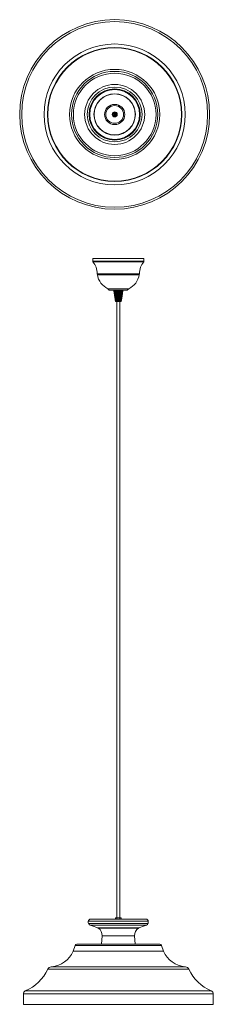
# Model space of a CAD drawing. Header units: millimetres. Extents: x -124 to 181, y -1372 to 186.
import ezdxf

# ---------------------------------------------------------------- set-up
doc = ezdxf.new("R2010")
doc.units = ezdxf.units.MM

msp = doc.modelspace()

# ---------------------------------------------------------------- linework, layer by layer
at = {"color": 7, "linetype": 'Continuous', "lineweight": 15}
for p, q in [((-9, -192.1), (-9, -196.7)), ((-9, -192.1), (72, -192.1)), ((72, -196.7), (72, -192.1)), ((-1.7, -218), (64.6, -218)), ((15, -240.1), (17.2, -242.1)), ((15, -240.1), (47.9, -240.1)), ((17.2, -242.1), (45.7, -242.1)), ((28.9, -260.1), (27.3, -242.1)), ((29.3, -260.1), (27.8, -242.1)), ((29.6, -260.1), (28.4, -242.1)), ((30, -260.1), (29.1, -242.1)), ((30.4, -260.1), (29.7, -242.1)), ((29.8, -242.1), (30.5, -260.1)), ((30.8, -260.1), (30.4, -242.1)), ((30.5, -242.1), (30.9, -260.1)), ((31.2, -260.1), (31, -242.1)), ((31.1, -242.1), (31.3, -260.1)), ((31.6, -260.1), (31.7, -242.1)), ((31.8, -242.1), (31.7, -260.1)), ((32, -260.1), (32.4, -242.1)), ((32.5, -242.1), (32.1, -260.1)), ((33.2, -242.1), (32.5, -260.1)), ((33.8, -242.1), (32.9, -260.1)), ((34.4, -242.1), (33.3, -260.1)), ((35, -242.1), (33.6, -260.1)), ((35.6, -242.1), (34, -260.1)), ((45.7, -242.1), (47.9, -240.1)), ((27.1, -260.1), (27.1, -260.1)), ((27.1, -260.1), (27.1, -260.1)), ((27.3, -260.1), (27.2, -260.1)), ((27.2, -260.1), (27.2, -260.1)), ((27.3, -260.1), (27.5, -260.1)), ((27.5, -260.1), (27.8, -260.1)), ((27.8, -260.1), (28, -260.1)), ((28, -260.1), (28.3, -260.1)), ((28.3, -260.1), (28.6, -260.1)), ((28.6, -260.1), (28.9, -260.1)), ((29, -260.1), (29, -1235.7)), ((29, -260.1), (29.3, -260.1)), ((29.3, -260.1), (29.7, -260.1)), ((29.7, -260.1), (32.8, -260.1)), ((32.8, -260.1), (33.2, -260.1)), ((33.2, -260.1), (33.6, -260.1)), ((33.6, -260.1), (34, -260.1)), ((33.9, -1235.7), (33.9, -260.1)), ((34, -260.1), (34.3, -260.1)), ((34.3, -260.1), (34.6, -260.1)), ((34.6, -260.1), (34.9, -260.1)), ((34.9, -260.1), (35.2, -260.1)), ((35.2, -260.1), (35.4, -260.1)), ((35.4, -260.1), (35.6, -260.1)), ((35.6, -260.1), (35.7, -260.1)), ((35.7, -260.1), (35.8, -260.1)), ((35.8, -260.1), (35.9, -260.1)), ((35.9, -260.1), (35.9, -260.1)), ((36, -260.1), (37.5, -250.4)), ((36, -260.1), (36.6, -256.1)), ((-11.9, -1237.5), (74.9, -1237.5)), ((27.5, -1235.7), (26.9, -1236.1)), ((26.9, -1236.1), (28, -1235.7)), ((26.9, -1236.1), (26.9, -1237.5)), ((27.5, -1235.7), (35.5, -1235.7)), ((29.2, -1236.1), (29.2, -1237.5)), ((33.8, -1236.1), (34.9, -1235.7)), ((33.8, -1236.1), (33.8, -1237.5)), ((36.1, -1236.1), (35.5, -1235.7)), ((36.1, -1236.1), (36.1, -1237.5)), ((-33.9, -1277.5), (96.8, -1277.5)), ((5.8, -1264.1), (5, -1277.5)), ((58, -1277.5), (57.1, -1264.1)), ((-36.7, -1279.5), (-39.8, -1288.6)), ((102.7, -1288.6), (-39.8, -1288.6)), ((102.7, -1288.6), (99.7, -1279.5)), ((137.5, -1313.2), (-74.5, -1313.2)), ((-118.5, -1355.9), (-118.5, -1372.5)), ((181.5, -1372.5), (181.5, -1355.9)), ((181.5, -1372.5), (-118.5, -1372.5))]:
    msp.add_line(p, q, dxfattribs=at)
at = {"color": 8, "linetype": 'Continuous', "lineweight": 15}
for p, q in [((-9, -196.7), (72, -196.7)), ((-8.8, -197.4), (71.7, -197.4)), ((-2.1, -216.3), (65.1, -216.3)), ((28, -254.3), (26.8, -242.1)), ((-15.9, -1241.1), (78.9, -1241.1)), ((-15.7, -1244.4), (78.6, -1244.4)), ((-13, -1247.3), (75.9, -1247.3)), ((-0.9, -1251.6), (63.8, -1251.6)), ((-0.2, -1252), (63.1, -1252)), ((5.8, -1264.1), (57.1, -1264.1)), ((99.7, -1279.5), (-36.7, -1279.5)), ((143, -1316.7), (-80, -1316.7)), ((-115.5, -1351.3), (178.4, -1351.3)), ((181.5, -1355.9), (-118.5, -1355.9))]:
    msp.add_line(p, q, dxfattribs=at)
at = {"color": 7, "linetype": 'Continuous', "lineweight": 15, "flags": 128}
for points in [[(24.2, -242.1), (24.8, -246.1), (27, -260.1)], [(24.2, -242.1), (24.2, -242.2), (24.3, -242.6), (24.5, -244.2), (25.5, -250.5), (27, -260.1)], [(27, -260.1), (27, -260), (26.9, -259.6), (26.7, -258), (25.7, -251.7), (24.2, -242.1)], [(24.2, -242.1), (24.2, -242.2), (24.3, -242.6), (24.5, -244.2), (25.5, -250.5), (27, -260.1)], [(24.3, -242.1), (24.9, -246.1), (27.1, -260.1)], [(24.3, -242.1), (24.3, -242.2), (24.4, -242.6), (24.6, -244.2), (25.6, -250.5), (27.1, -260.1)], [(24.3, -242.1), (26.5, -256.6), (27.1, -260.1)], [(27, -260.1), (27, -260), (27, -259.6), (26.7, -258), (25.7, -251.7), (24.3, -242.1)], [(27.1, -260.1), (27.1, -260), (27, -259.6), (26.8, -258), (25.9, -251.7), (24.4, -242.1)], [(24.5, -242.1), (25.1, -246.1), (27.2, -260.1)], [(24.5, -242.1), (24.5, -242.2), (24.6, -242.6), (24.8, -244.2), (25.8, -250.5), (27.2, -260.1)], [(24.5, -242.1), (26.6, -256.6), (27.2, -260.1)], [(27.2, -260.1), (27.2, -260), (27.2, -259.6), (26.9, -258), (26, -251.7), (24.6, -242.1)], [(24.7, -242.1), (25.3, -246.1), (27.3, -260.1)], [(24.7, -242.1), (24.8, -242.2), (24.8, -242.6), (25, -244.2), (26, -250.5), (27.3, -260.1)], [(24.7, -242.1), (26.8, -256.6), (27.3, -260.1)], [(27.4, -260.1), (27.4, -260), (27.3, -259.6), (27.1, -258), (26.2, -251.7), (24.9, -242.1)], [(25, -242.1), (25.6, -246.1), (27.5, -260.1)], [(25, -242.1), (25, -242.2), (25.1, -242.6), (25.3, -244.2), (26.2, -250.5), (27.5, -260.1)], [(25, -242.1), (27, -256.6), (27.5, -260.1)], [(27.6, -260.1), (27.6, -260), (27.5, -259.6), (27.3, -258), (26.5, -251.7), (25.2, -242.1)], [(25.3, -242.1), (27.2, -256.6), (27.7, -260.1)], [(25.4, -242.1), (25.9, -246.1), (27.8, -260.1)], [(25.4, -242.1), (25.4, -242.2), (25.5, -242.6), (25.7, -244.2), (26.5, -250.5), (27.8, -260.1)], [(27.8, -260.1), (27.8, -260), (27.8, -259.6), (27.6, -258), (26.8, -251.7), (25.6, -242.1)], [(25.7, -242.1), (27.5, -256.6), (27.9, -260.1)], [(25.8, -242.1), (26.3, -246.1), (28, -260.1)], [(25.8, -242.1), (25.8, -242.2), (25.9, -242.6), (26.1, -244.2), (26.8, -250.5), (28, -260.1)], [(28.1, -260.1), (28.1, -260), (28.1, -259.6), (27.9, -258), (27.2, -251.7), (26.1, -242.1)], [(26.1, -242.1), (27.8, -256.6), (28.2, -260.1)], [(26.3, -242.1), (26.7, -246.1), (28.3, -260.1)], [(26.3, -242.1), (26.3, -242.2), (26.3, -242.6), (26.5, -244.2), (27.2, -250.5), (28.3, -260.1)], [(28.4, -260.1), (28.4, -260), (28.4, -259.6), (28.2, -258), (27.5, -251.7), (26.6, -242.1)], [(26.6, -242.1), (28.1, -256.6), (28.5, -260.1)], [(26.8, -242.1), (27.2, -246.1), (28.6, -260.1)], [(26.8, -242.1), (26.8, -242.2), (26.8, -242.6), (27, -244.2), (27.6, -250.5), (28.6, -260.1)], [(28.7, -260.1), (28.7, -260), (28.7, -259.6), (28.5, -258), (28, -251.7), (27.1, -242.1)], [(27.2, -242.1), (28.5, -256.6), (28.8, -260.1)], [(27.3, -242.1), (27.7, -246.1), (29, -260.1)], [(27.3, -242.1), (27.3, -242.2), (27.4, -242.6), (27.5, -244.2), (28.1, -250.5), (29, -260.1)], [(29.1, -260.1), (29.1, -260), (29, -259.6), (28.9, -258), (28.4, -251.7), (27.7, -242.1)], [(27.7, -242.1), (28.9, -256.6), (29.1, -260.1)], [(27.9, -242.1), (28.2, -246.1), (29.3, -260.1)], [(27.9, -242.1), (27.9, -242.2), (28, -242.6), (28.1, -244.2), (28.6, -250.5), (29.3, -260.1)], [(29.5, -260.1), (29.5, -260), (29.4, -259.6), (29.3, -258), (28.9, -251.7), (28.3, -242.1)], [(28.3, -242.1), (29.3, -256.6), (29.5, -260.1)], [(28.5, -242.1), (28.8, -246.1), (29.7, -260.1)], [(28.5, -242.1), (28.5, -242.2), (28.6, -242.6), (28.7, -244.2), (29.1, -250.5), (29.7, -260.1)], [(29.8, -260.1), (29.8, -260), (29.8, -259.6), (29.7, -258), (29.4, -251.7), (28.9, -242.1)], [(29, -242.1), (29.7, -256.6), (29.9, -260.1)], [(29.2, -242.1), (29.2, -242.2), (29.2, -242.6), (29.3, -244.2), (29.6, -250.5), (30.1, -260.1)], [(30.1, -260.1), (29.6, -251.2), (29.6, -251.1), (29.2, -242.1)], [(30.3, -260.1), (30.3, -260), (30.2, -259.6), (30.2, -258), (29.9, -251.7), (29.6, -242.1)], [(29.6, -242.1), (30.2, -256.6), (30.3, -260.1)], [(30.5, -260.1), (30.2, -251.2), (30.2, -251.1), (29.8, -242.1)], [(29.9, -242.1), (29.9, -242.2), (29.9, -242.6), (29.9, -244.2), (30.2, -250.5), (30.5, -260.1)], [(30.7, -260.1), (30.7, -260), (30.7, -259.6), (30.6, -258), (30.5, -251.7), (30.3, -242.1)], [(30.3, -242.1), (30.6, -256.6), (30.7, -260.1)], [(30.5, -242.1), (30.5, -242.2), (30.6, -242.6), (30.6, -244.2), (30.7, -250.5), (31, -260.1)], [(30.9, -260.1), (30.7, -251.2), (30.7, -251.1), (30.5, -242.1)], [(31.1, -260.1), (31.1, -260), (31.1, -259.6), (31.1, -258), (31, -251.7), (30.9, -242.1)], [(31, -242.1), (31.1, -256.6), (31.1, -260.1)], [(31.2, -242.1), (31.2, -242.2), (31.2, -242.6), (31.3, -244.2), (31.3, -250.5), (31.4, -260.1)], [(31.3, -260.1), (31.3, -251.2), (31.3, -251.1), (31.2, -242.1)], [(31.5, -260.1), (31.5, -260), (31.5, -259.6), (31.5, -258), (31.6, -251.7), (31.6, -242.1)], [(31.7, -242.1), (31.6, -256.6), (31.6, -260.1)], [(31.9, -242.1), (31.9, -242.2), (31.9, -242.6), (31.9, -244.2), (31.9, -250.5), (31.8, -260.1)], [(31.8, -260.1), (31.8, -251.2), (31.8, -251.1), (31.9, -242.1)], [(32, -260.1), (32, -260), (32, -259.6), (32, -258), (32.1, -251.7), (32.3, -242.1)], [(32.4, -242.1), (32.1, -256.6), (32, -260.1)], [(32.6, -242.1), (32.6, -242.2), (32.6, -242.6), (32.6, -244.2), (32.4, -250.5), (32.2, -260.1)], [(32.2, -260.1), (32.4, -251.2), (32.4, -251.1), (32.6, -242.1)], [(32.4, -260.1), (32.4, -260), (32.4, -259.6), (32.5, -258), (32.7, -251.7), (33, -242.1)], [(33.1, -242.1), (32.5, -256.6), (32.4, -260.1)], [(32.6, -260.1), (32.9, -251.2), (32.9, -251.1), (33.2, -242.1)], [(33.3, -242.1), (33.3, -242.2), (33.3, -242.6), (33.2, -244.2), (33, -250.5), (32.7, -260.1)], [(32.8, -260.1), (33.3, -250.4), (33.7, -242.1)], [(32.8, -260.1), (32.8, -260), (32.8, -259.6), (32.9, -258), (33.2, -251.7), (33.7, -242.1)], [(33, -260.1), (33.5, -251.2), (33.5, -251.1), (33.9, -242.1)], [(34, -242.1), (34, -242.2), (33.9, -242.6), (33.9, -244.2), (33.5, -250.5), (33.1, -260.1)], [(33.2, -260.1), (33.8, -250.4), (34.4, -242.1)], [(33.2, -260.1), (33.2, -260), (33.2, -259.6), (33.3, -258), (33.7, -251.7), (34.3, -242.1)], [(33.4, -260.1), (34, -251.2), (34, -251.1), (34.5, -242.1)], [(34.6, -242.1), (34.6, -242.2), (34.6, -242.6), (34.5, -244.2), (34.1, -250.5), (33.5, -260.1)], [(33.6, -260.1), (34.4, -250.4), (35, -242.1)], [(33.6, -260.1), (33.6, -260), (33.6, -259.6), (33.7, -258), (34.2, -251.7), (35, -242.1)], [(35.2, -242.1), (35.2, -242.2), (35.2, -242.6), (35.1, -244.2), (34.6, -250.5), (33.8, -260.1)], [(33.8, -260.1), (34.5, -251.2), (34.5, -251.1), (35.2, -242.1)], [(33.9, -260.1), (34, -260), (34, -259.6), (34.1, -258), (34.7, -251.7), (35.6, -242.1)], [(34, -260.1), (34.8, -250.4), (35.6, -242.1)], [(34.1, -260.1), (34.9, -251.2), (34.9, -251.1), (35.7, -242.1)], [(35.8, -242.1), (35.8, -242.2), (35.8, -242.6), (35.6, -244.2), (35, -250.5), (34.2, -260.1)], [(34.3, -260.1), (35.3, -250.4), (36.1, -242.1)], [(34.3, -260.1), (34.3, -260), (34.3, -259.6), (34.5, -258), (35.1, -251.7), (36.1, -242.1)], [(36.3, -242.1), (36.3, -242.2), (36.3, -242.6), (36.1, -244.2), (35.5, -250.5), (34.5, -260.1)], [(34.5, -260.1), (35.4, -251.2), (35.4, -251.1), (36.3, -242.1)], [(34.6, -260.1), (35.7, -250.4), (36.6, -242.1)], [(34.6, -260.1), (34.6, -260), (34.7, -259.6), (34.8, -258), (35.6, -251.7), (36.6, -242.1)], [(36.8, -242.1), (36.8, -242.2), (36.8, -242.6), (36.6, -244.2), (35.9, -250.5), (34.8, -260.1)], [(34.8, -260.1), (35.8, -251.2), (35.8, -251.1), (36.8, -242.1)], [(34.9, -260.1), (36.1, -250.4), (37.1, -242.1)], [(34.9, -260.1), (34.9, -260), (35, -259.6), (35.2, -258), (35.9, -251.7), (37.1, -242.1)], [(35, -260.1), (36.1, -251.2), (36.1, -251.1), (37.2, -242.1)], [(37.3, -242.1), (37.3, -242.2), (37.2, -242.6), (37, -244.2), (36.3, -250.5), (35.1, -260.1)], [(35.2, -260.1), (36.4, -250.4), (37.5, -242.1)], [(35.2, -260.1), (35.2, -260), (35.2, -259.6), (35.4, -258), (36.3, -251.7), (37.5, -242.1)], [(37.7, -242.1), (37.7, -242.2), (37.6, -242.6), (37.4, -244.2), (36.6, -250.5), (35.3, -260.1)], [(35.3, -260.1), (36.4, -251.2), (36.4, -251.1), (37.6, -242.1)], [(35.4, -260.1), (36.7, -250.4), (37.9, -242.1)], [(35.4, -260.1), (35.4, -260), (35.5, -259.6), (35.7, -258), (36.6, -251.7), (37.9, -242.1)], [(38, -242.1), (38, -242.2), (37.9, -242.6), (37.7, -244.2), (36.9, -250.5), (35.5, -260.1)], [(35.5, -260.1), (36.7, -251.2), (36.7, -251.1), (38, -242.1)], [(35.6, -260.1), (37, -250.4), (38.2, -242.1)], [(35.6, -260.1), (35.6, -260), (35.7, -259.6), (35.9, -258), (36.8, -251.7), (38.2, -242.1)], [(35.7, -260.1), (37.2, -250.4), (38.4, -242.1)], [(38.3, -242.1), (38.3, -242.2), (38.2, -242.6), (38, -244.2), (37.1, -250.5), (35.7, -260.1)], [(35.7, -260.1), (36.9, -251.2), (36.9, -251.1), (38.2, -242.1)], [(35.7, -260.1), (35.8, -260), (35.8, -259.6), (36.1, -258), (37, -251.7), (38.4, -242.1)], [(35.8, -260.1), (37.1, -251.2), (37.1, -251.1), (38.5, -242.1)], [(38.5, -242.1), (38.5, -242.2), (38.4, -242.6), (38.2, -244.2), (37.3, -250.5), (35.8, -260.1)], [(35.9, -260.1), (37.3, -250.4), (38.6, -242.1)], [(35.9, -260.1), (37.4, -250.4), (38.7, -242.1)], [(35.9, -260.1), (35.9, -260), (35.9, -259.6), (36.2, -258), (37.1, -251.7), (38.6, -242.1)], [(35.9, -260.1), (37.2, -251.2), (37.2, -251.1), (38.6, -242.1)], [(38.7, -242.1), (38.6, -242.2), (38.6, -242.6), (38.3, -244.2), (37.4, -250.5), (35.9, -260.1)], [(35.9, -260.1), (36, -260), (36, -259.6), (36.3, -258), (37.2, -251.7), (38.7, -242.1)], [(38.8, -242.1), (38.7, -242.2), (38.7, -242.6), (38.4, -244.2), (37.5, -250.5), (36, -260.1)], [(36, -260.1), (36, -260), (36, -259.6), (36.3, -258), (37.3, -251.7), (38.8, -242.1)], [(38.8, -242.1), (38.8, -242.2), (38.7, -242.6), (38.5, -244.2), (37.5, -250.5), (36.6, -256.1)], [(28, -1235.7), (28.1, -1235.7), (29.2, -1236.1)], [(31.5, -1235.7), (30.8, -1235.7), (29.2, -1236.1)], [(33.8, -1236.1), (33.2, -1235.9), (31.5, -1235.7)], [(34.9, -1235.7), (35, -1235.7), (36.1, -1236.1)]]:
    msp.add_lwpolyline(points, dxfattribs=at)
at = {"color": 7, "linetype": 'Continuous', "lineweight": 15}
for centre, radius in [((25.7, 35.7), 150), ((25.7, 35.7), 146.9), ((25.7, 35.7), 111.5), ((25.7, 35.7), 106), ((25.7, 35.7), 105.4), ((25.7, 35.7), 71.3), ((25.7, 35.7), 68.2), ((25.7, 35.7), 65.3), ((25.7, 35.7), 47.4), ((25.7, 35.7), 47.4), ((25.7, 35.7), 43.4), ((25.7, 35.7), 40.5), ((25.7, 35.7), 39.7), ((25.7, 35.7), 39.7), ((25.7, 35.7), 39.4), ((25.7, 35.7), 32.7), ((25.7, 35.7), 32.4), ((25.7, 35.7), 16), ((25.7, 35.7), 14), ((25.7, 35.7), 4), ((25.7, 35.7), 3.49), ((25.7, 35.7), 2.5), ((25.7, 35.7), 2.45), ((25.7, 36.7), 0.99), ((25.7, 36.7), 1), ((25.7, 34.6), 0.99), ((25.7, 34.6), 1)]:
    msp.add_circle(centre, radius, dxfattribs=at)
for centre, radius, start, end in [((-8, -196.7), 1, 180.1633, 222.1925), ((-27.9, -214.7), 25.8, 356.5983, 42.1925), ((90.8, -214.7), 25.8, 137.8075, 183.4017), ((71, -196.7), 1, 317.8075, 359.8367), ((0.8, -216.4), 2.88, 176.5983, 211.8632), ((28.1, -212.9), 30.2, 189.6885, 244.2593), ((34.8, -212.9), 30.2, 295.7407, 350.3115), ((62.2, -216.4), 2.88, 328.1368, 3.4017), ((-6, -1242.1), 10, 174.1736, 193.2164), ((-11.9, -1241.5), 4, 90, 174.1736), ((-11.8, -1243.4), 4, 193.2164, 253.3106), ((74.9, -1241.5), 4, 5.8264, 90), ((74.8, -1243.4), 4, 286.6894, 346.7836), ((68.9, -1242.1), 10, 346.7836, 5.8264), ((-48.5, -1365.8), 123.8, 67.3601, 73.3106), ((-2.4, -1255.3), 4, 56.4761, 67.3601), ((-7.6, -1263.2), 13.5, 356.3542, 56.4761), ((70.6, -1263.2), 13.5, 123.5239, 183.6458), ((65.3, -1255.3), 4, 112.6399, 123.5239), ((111.5, -1365.8), 123.8, 106.6894, 112.6399), ((-33.9, -1280.5), 3, 90, 161.4045), ((96.8, -1280.5), 3, 18.5955, 90), ((-78.7, -1270.5), 42.9, 276.3922, 335.0123), ((141.6, -1270.5), 42.9, 204.9877, 263.6078), ((-141.8, -1288.8), 67.8, 292.8272, 335.6873), ((-74.5, -1319.2), 6, 90, 155.6873), ((137.5, -1319.2), 6, 24.3127, 90), ((204.7, -1288.8), 67.8, 204.3127, 247.1728), ((-113.5, -1355.9), 5, 112.8272, 180), ((176.5, -1355.9), 5, 0, 67.1728)]:
    msp.add_arc(centre, radius, start, end, dxfattribs=at)

doc.saveas('drawing.dxf')
